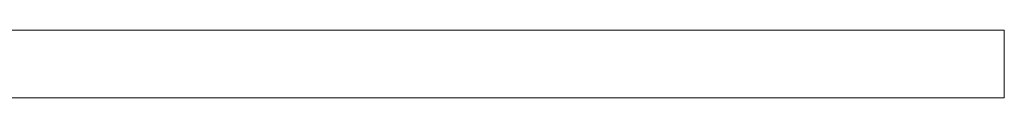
# Model space of a CAD drawing. Header units: millimetres. Extents: x -30280 to 100171, y -17460 to 4378.
# Tile 56 of 136: x 3396 to 3980, y -17310 to -17270. Entities that reach past the tile are written whole.
import ezdxf

# ---------------------------------------------------------------- set-up
doc = ezdxf.new("R2010")
doc.units = ezdxf.units.MM
doc.header["$MEASUREMENT"] = 0
doc.layers.add('Nuevo_12_FAÇ_Façana', color=7, linetype='Continuous')
doc.layers.add('Nuevo_Puertas Archicad', color=7, linetype='Continuous')
doc.layers.add('Nuevo_Puertas Archicad_Pluma_Nº__1', color=7, linetype='Continuous', lineweight=5)

# ---------------------------------------------------------------- blocks, each defined once
blk = doc.blocks.new('Puerta Corredera Exterior 27_2')
at = {"layer": 'Nuevo_Puertas Archicad', "linetype": 'Continuous', "lineweight": 0, "true_color": 0xffffff}
h = blk.add_hatch(dxfattribs=at)
h.set_pattern_fill('Hormigón_en_Masa_0001', style=0, pattern_type=2)
h.set_pattern_definition([(0, (0, 0), (0, 3897), [243.8, -2006.2]), (0, (1125, 1948.6), (0, 3897), [243.8, -2006.2]), (60, (0, 0), (-3375, 1948.6), [243.8, -2006.2]), (60, (2250, 0), (-3375, 1948.6), [243.8, -2006.2]), (120, (243.7, 0), (3375, 1948.6), [243.8, -2006.2]), (120, (2493.8, 0), (3375, 1948.6), [243.8, -2006.2]), (0, (0, 375), (0, 750), [0, -750, 0, -1125]), (45, (375, 375), (-530.33, 530.33), [0, -562.5, 0, -937.5])])
h.paths.add_polyline_path([(460.2, 45), (460.2, 5), (2560.2, 5), (2560.2, 45)])
at = {"layer": 'Nuevo_Puertas Archicad_Pluma_Nº__1', "color": 7, "linetype": 'Continuous', "lineweight": 5}
for p, q in [((460.2, 45), (2560.2, 45)), ((460.2, 5), (460.2, 45)), ((2560.2, 5), (460.2, 5))]:
    blk.add_line(p, q, dxfattribs=at)
blk = doc.blocks.new('Muro_66_1', base_point=(5828.89, -17264.98))
at = {"layer": 'Nuevo_Puertas Archicad', "color": 253, "linetype": 'Continuous', "lineweight": 5, "true_color": 0xa4a4a6, "zscale": 1000, "rotation": 180}
blk.add_blockref('Puerta Corredera Exterior 27_2', (4439.84, -17264.98), dxfattribs=at)

msp = doc.modelspace()

# ---------------------------------------------------------------- block references
at = {"layer": 'Nuevo_12_FAÇ_Façana', "color": 7, "lineweight": 20}
msp.add_blockref('Muro_66_1', (5828.89, -17264.98), dxfattribs=at)

doc.saveas('drawing.dxf')
